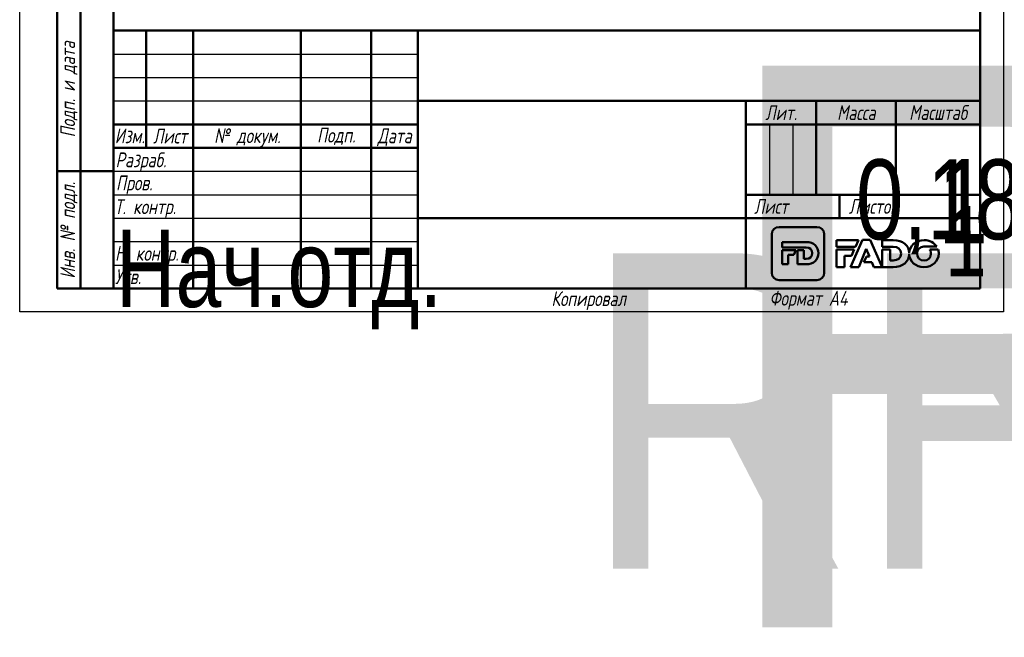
# Model space of a CAD drawing. Header units: millimetres. Extents: x -266 to 896, y -69 to 356.
# Tile 2 of 14: x 0 to 210, y -69 to 62. Entities that reach past the tile are written whole.
import ezdxf
from ezdxf.enums import TextEntityAlignment as Align

# ---------------------------------------------------------------- set-up
doc = ezdxf.new("R2018")
doc.units = ezdxf.units.MM
for name, color, linetype, lineweight in [('Заголовок (ГОСТ)', 7, 'Continuous', 50), ('Кромка (ГОСТ)', 7, 'Continuous', 50), ('Обозначение (ГОСТ)', 7, 'Continuous', 25), ('Эскизная геометрия (ГОСТ)', 7, 'Continuous', 50)]:
    doc.layers.add(name, color=color, linetype=linetype, lineweight=lineweight)
doc.styles.get("Standard").update_dxf_attribs({"font": 'GOST Common Italic.ttf'})
doc.styles.add('Альтернативный текст (ГОСТ)', font='txt', dxfattribs={"width": 0.8})

# ---------------------------------------------------------------- blocks, each defined once
blk = doc.blocks.new('ГОСТ - Доп. графы 1')
at = {"layer": 'Эскизная геометрия (ГОСТ)'}
for p, q in [((-12, 0), (-12, 145)), ((-12, 145), (0, 145)), ((-7, 145), (-7, 0)), ((-12, 110), (-7, 110)), ((-7, 110), (0, 110)), ((-12, 85), (-7, 85)), ((-7, 85), (0, 85)), ((-12, 60), (-7, 60)), ((-7, 60), (0, 60)), ((-12, 25), (-7, 25)), ((-7, 25), (0, 25)), ((0, 0), (-12, 0))]:
    blk.add_line(p, q, dxfattribs=at)
at = {"layer": 'Обозначение (ГОСТ)', "char_height": 3.17, "attachment_point": 5, "rotation": 90, "style": 'Альтернативный текст (ГОСТ)'}
for s, insert, width in [('\\fGOST Common|b0|i1;\\H3.1700;Подп. и дата', (-9.37, 127.41), 34.7679), ('\\fGOST Common|b0|i1;\\H3.1700;Инв. № дубл.', (-8.95, 97.55), 24.8438), ('\\fGOST Common|b0|i1;\\H3.1700;Взам. инв. №', (-9.58, 72.53), 24.8669), ('\\fGOST Common|b0|i1;\\H3.1700;Подп. и дата', (-9.5, 42.47), 35.1486), ('\\fGOST Common|b0|i1;\\H3.1700;Инв. № подл.', (-9.5, 12.41), 24.9618)]:
    blk.add_mtext(s, dxfattribs=dict(at, insert=insert, width=width))
at = {"layer": 'Обозначение (ГОСТ)', "lineweight": 30, "width": 0.8, "flags": 17}
for tag, p in [('Подп._и_дата_2', (-3.53, 127.51)), ('Инв._номер_дубликата', (-3.41, 97.47)), ('Взамен_инв._номера', (-3.46, 72.53)), ('Подп._и_дата_1', (-3.42, 42.35)), ('ИНВЕНТАРНЫЙ_НОМЕР', (-3.33, 12.68))]:
    blk.add_attdef(tag, text='', height=3.17, rotation=90, dxfattribs=at).set_placement(p, align=Align.MIDDLE_CENTER)
blk = doc.blocks.new('Основные надписи ГОСТ - Форма 1')
at = {"layer": 'Заголовок (ГОСТ)'}
for p, q in [((0, 55), (185, 55)), ((0, 0), (0, 55)), ((0, 0), (0, 55)), ((7, 55), (7, 30)), ((17, 55), (17, 0)), ((40, 55), (40, 0)), ((55, 55), (55, 0)), ((65, 55), (65, 0)), ((185, 0), (185, 55)), ((65, 40), (185, 40)), ((135, 40), (135, 0)), ((150, 40), (150, 20)), ((167, 40), (167, 20)), ((0, 35), (65, 35)), ((135, 35), (185, 35)), ((0, 30), (65, 30)), ((135, 20), (185, 20)), ((155, 20), (155, 15)), ((65, 15), (185, 15)), ((185, 0), (0, 0))]:
    blk.add_line(p, q, dxfattribs=at)
at = {"layer": 'Заголовок (ГОСТ)', "linetype": 'Continuous', "lineweight": 25}
for p, q in [((0, 50), (65, 50)), ((0, 45), (65, 45)), ((0, 40), (65, 40)), ((140, 35), (140, 20)), ((145, 35), (145, 20)), ((0, 25), (65, 25)), ((0, 20), (65, 20)), ((0, 15), (65, 15)), ((0, 10), (65, 10)), ((0, 5), (65, 5))]:
    blk.add_line(p, q, dxfattribs=at)
at = {"layer": 'Заголовок (ГОСТ)', "char_height": 3.17, "style": 'Альтернативный текст (ГОСТ)'}
for s, insert, width, attachment_point in [('\\fGOST Common|b0|i1;\\H3.1700;Лит.', (142.52, 37.49), 14.9766, 5), ('\\fGOST Common|b0|i1;\\H3.1700;Масса', (158.55, 37.51), 16.9878, 5), ('\\fGOST Common|b0|i1;\\H3.1700;Масштаб', (176.02, 37.53), 17.8316, 5), ('\\fGOST Common|b0|i1;\\H3.1700;Изм.', (3.5, 32.56), 6.9635, 5), ('\\fGOST Common|b0|i1;\\H3.1700;Лист', (12.1, 32.5), 10.0029, 5), ('\\A0;\\fGOST Common|b0|i1;\\H3.1700;№ докум.', (28.58, 32.16), 22.9069, 5), ('\\fGOST Common|b0|i1;\\H3.1700;Подп.', (47.56, 32.45), 14.879, 5), ('\\fGOST Common|b0|i1;\\H3.1700;Дата', (60.02, 32.24), 9.9614, 5), ('\\fGOST Common|b0|i1;\\H3.1700;Разраб.', (0.47, 27), 16.9971, 4), ('\\fGOST Common|b0|i1;\\H3.1700;Пров.', (0.56, 22.08), 17.0192, 4), ('\\A0;\\fGOST Common|b0|i1;\\H3.1700;Т. контр.', (0.23, 17.01), 16.9554, 4), ('\\fGOST Common|b0|i1;\\H3.1700;Лист', (140.37, 17.5), 10.5071, 5), ('\\fGOST Common|b0|i1;\\H3.1700;Листов', (162.21, 17.5), 14.3668, 5), ('\\A1;', (150.6, 17.54), 8.8313, 5), ('\\fGOST Common|b0|i1;\\H3.1700;Н. контр.', (0.36, 7.05), 16.9999, 4), ('\\fGOST Common|b0|i1;\\H3.1700;Утв.', (0.34, 2.52), 17.0083, 4), ('\\fGOST Common|b0|i1;\\H3.1700;Копировал', (93.48, -0.59), 19.7871, 1)]:
    blk.add_mtext(s, dxfattribs=dict(at, insert=insert, width=width, attachment_point=attachment_point))
at = {"layer": 'Заголовок (ГОСТ)', "lineweight": 30, "flags": 104}
for tag, height, width, p in [('Изм1', 2.89, 0.7, (3.51, 52.52)), ('Лист1', 2.89, 0.7, (12.03, 52.52)), ('Докум1', 2.89, 0.7, (28.54, 52.48)), ('Изм2', 2.89, 0.7, (3.5, 47.52)), ('Лист2', 2.89, 0.7, (12.01, 47.5)), ('Докум2', 2.89, 0.7, (28.53, 47.5)), ('Изм3', 2.89, 0.7, (3.5, 42.5)), ('Лист3', 2.89, 0.7, (12.01, 42.51)), ('Докум3', 2.89, 0.7, (28.51, 42.48)), ('Изм4', 2.89, 0.7, (3.51, 37.5)), ('Лист4', 2.89, 0.7, (12, 37.53)), ('Докум4', 2.89, 0.7, (28.51, 37.52)), ('НАИМЕНОВАНИЕ', 5, 0.8, (100.03, 29.98)), ('Литера', 3.5, 0.8, (137.52, 27.25)), ('Литера2', 3.5, 0.8, (142.51, 27.22)), ('Литера3', 3.5, 0.8, (147.52, 27.21)), ('Масса', 3.5, 0.8, (158.47, 27.53)), ('Масштаб', 3.5, 0.8, (176, 27.6)), ('Тип_документа', 3.17, 0.8, (100.08, 17.56)), ('Листов', 3.17, 0.8, (177.46, 17.58)), ('Материал_Класс', 3.5, 0.9, (100, 7.5))]:
    blk.add_attdef(tag, text='', height=height, dxfattribs=dict(at, width=width)).set_placement(p, align=Align.MIDDLE_CENTER)
for tag, height, width, p in [('Подп1', 2.89, 0.7, (40.01, 52.51)), ('Дата1', 2, 0.7, (55.01, 52.51)), ('Подп2', 2.89, 0.7, (40.01, 47.5)), ('Дата2', 2, 0.7, (55.01, 47.49)), ('Подп3', 2.89, 0.7, (40.01, 42.51)), ('Дата3', 2, 0.7, (55.02, 42.52)), ('Подп4', 2.89, 0.7, (40.01, 37.51)), ('Дата4', 2, 0.7, (55.02, 37.51)), ('АВТОР', 3.17, 0.8, (17.41, 27.49)), ('Разработал_Подп.', 2.89, 0.7, (40.05, 27.51)), ('ДАТА_СОЗДАНИЯ', 2, 0.7, (55.01, 27.51)), ('ПРОВЕРИЛ', 3.17, 0.8, (17.41, 22.53)), ('Проверил_Подп.', 2.89, 0.7, (40.05, 22.52)), ('ДАТА_ПРОВЕРКИ', 2, 0.7, (55.02, 22.51)), ('ТЕХНОЛОГ', 3.17, 0.8, (17.33, 17.54)), ('Технолог_Подп.', 2.89, 0.7, (40.05, 17.51)), ('Технолог_Дата', 2, 0.7, (55.01, 17.5)), ('НАЧ._ОТДЕЛА', 3.17, 0.8, (17.46, 12.45)), ('Руководитель_Подп.', 2.89, 0.7, (40.01, 12.5)), ('Руководитель_Дата', 2, 0.7, (55.01, 12.51)), ('Должность_руководителя', 3.17, 0.8, (0.52, 12.51)), ('НОРМОКОНТРОЛЬ', 3.17, 0.8, (17.37, 7.48)), ('Нормоконтроль_Подп.', 2.89, 0.7, (40.05, 7.52)), ('ДАТА_НОРМОКОНТРОЛЯ', 2, 0.7, (55.02, 7.51)), ('УТВЕРДИЛ', 3.17, 0.8, (17.4, 2.51)), ('Утвердил_Подп.', 2.89, 0.7, (40.05, 2.51)), ('ДАТА_УТВЕРЖДЕНИЯ', 2, 0.7, (55.01, 2.5))]:
    blk.add_attdef(tag, text='', height=height, dxfattribs=dict(at, width=width)).set_placement(p, align=Align.MIDDLE_LEFT)
for tag, height, p in [('ОБОЗНАЧЕНИЕ', 5, (125.33, 47.56)), ('ОРГАНИЗАЦИЯ', 3.5, (160.02, 7.6))]:
    blk.add_attdef(tag, text='', height=height, dxfattribs=at).set_placement(p, align=Align.MIDDLE_CENTER)
at = {"layer": 'Заголовок (ГОСТ)', "lineweight": 30, "width": 0.9, "flags": 104}
for tag, p in [('Материал_Наим.', (133.71, 9.75)), ('Материал_ГОСТ', (134.04, 4.06))]:
    blk.add_attdef(tag, text='', height=3.5, dxfattribs=at).set_placement(p, align=Align.MIDDLE_RIGHT)
blk = doc.blocks.new('Рамки ГОСТ_ граница 297x210')
at = {"layer": 'Кромка (ГОСТ)', "lineweight": 25}
for p, q in [((0, 0), (0, 297)), ((210, 297), (210, 0)), ((210, 0), (0, 0))]:
    blk.add_line(p, q, dxfattribs=at)
at = {"layer": 'Кромка (ГОСТ)'}
for p, q in [((20, 292), (20, 5)), ((205, 5), (205, 292)), ((20, 5), (205, 5))]:
    blk.add_line(p, q, dxfattribs=at)
at = {"layer": 'Кромка (ГОСТ)', "insert": (160, 4.5), "char_height": 3.17, "attachment_point": 1, "style": 'Альтернативный текст (ГОСТ)'}
blk.add_mtext('\\A1;\\fGOST Common|b0|i1;\\H3.1700;Формат A4', dxfattribs=at)

msp = doc.modelspace()

# ---------------------------------------------------------------- linework, layer by layer
at = {"layer": 'Эскизная геометрия (ГОСТ)', "linetype": 'Continuous'}
for p, q in [((170.16, 18.11), (162.06, 18.11)), ((160.5, 16.54), (160.5, 8.36)), ((162.71, 14.89), (162.71, 13.74)), ((167.84, 14.89), (162.71, 14.89)), ((171.72, 8.36), (171.72, 16.54)), ((162.71, 13.74), (167.86, 13.74)), ((162.71, 13.2), (162.71, 10.16)), ((165.62, 13.2), (162.71, 13.2)), ((165.19, 12.18), (165.62, 13.2)), ((167.33, 13.2), (166.03, 13.2)), ((166.03, 13.2), (166.03, 10.16)), ((167.33, 11.32), (167.33, 13.2)), ((164.01, 10.16), (164.01, 12.18)), ((164.01, 12.18), (165.19, 12.18)), ((167.86, 11.32), (167.33, 11.32)), ((162.71, 10.16), (164.01, 10.16)), ((166.03, 10.16), (167.81, 10.16)), ((162.06, 6.79), (170.16, 6.79))]:
    msp.add_line(p, q, dxfattribs=at)
at = {"layer": 'Эскизная геометрия (ГОСТ)'}
for p, q in [((174.34, 15.3), (174.34, 13.91)), ((179, 15.3), (174.34, 15.3)), ((179.88, 15.35), (177.3, 9.56)), ((178.37, 13.91), (179, 15.3)), ((181.5, 15.35), (179.88, 15.35)), ((184.09, 9.56), (181.5, 15.35)), ((184.09, 15.3), (184.09, 13.91)), ((186.43, 15.3), (184.09, 15.3)), ((174.34, 13.91), (178.37, 13.91)), ((174.34, 13.29), (174.34, 9.56)), ((178.1, 13.29), (174.34, 13.29)), ((177.51, 11.98), (178.1, 13.29)), ((179.07, 9.56), (180.68, 13.46)), ((180.68, 13.46), (181.36, 11.83)), ((184.09, 13.91), (186.45, 13.91)), ((184.09, 13.29), (184.09, 9.57)), ((185.77, 13.29), (184.09, 13.29)), ((185.77, 10.98), (185.77, 13.29)), ((192.99, 13.92), (195.71, 13.92)), ((196.01, 13.29), (194.23, 13.29)), ((176.02, 9.56), (176.02, 11.98)), ((176.02, 11.98), (177.51, 11.98)), ((180.7, 11.83), (180.19, 10.59)), ((180.19, 10.59), (181.84, 10.59)), ((181.36, 11.83), (180.7, 11.83)), ((181.84, 10.59), (182.28, 9.56)), ((186.45, 10.98), (185.77, 10.98)), ((189.85, 12.54), (189.85, 12.54)), ((189.85, 12.35), (189.85, 12.35)), ((174.34, 9.56), (176.02, 9.56)), ((177.3, 9.56), (179.07, 9.56)), ((182.28, 9.56), (184.09, 9.56)), ((184.09, 9.57), (186.39, 9.57))]:
    msp.add_line(p, q, dxfattribs=at)
at = {"layer": 'Эскизная геометрия (ГОСТ)', "linetype": 'Continuous'}
for points in [[(162.06, 18.11), (161.2, 18.11), (160.5, 17.4), (160.5, 16.54)], [(171.72, 16.54), (171.72, 17.4), (171.02, 18.11), (170.16, 18.11)], [(170.48, 12.54), (170.48, 13.92), (169.51, 14.89), (167.84, 14.89)], [(167.86, 13.74), (168.63, 13.74), (169.15, 13.29), (169.15, 12.53)], [(167.81, 10.16), (169.5, 10.16), (170.48, 11.17), (170.48, 12.54)], [(169.15, 12.53), (169.15, 11.76), (168.63, 11.32), (167.86, 11.32)], [(160.5, 8.36), (160.5, 7.5), (161.2, 6.79), (162.06, 6.79)], [(170.16, 6.79), (171.02, 6.79), (171.72, 7.5), (171.72, 8.36)]]:
    msp.add_open_spline(points, degree=3, dxfattribs=at)
at = {"layer": 'Эскизная геометрия (ГОСТ)'}
for points in [[(189.85, 12.54), (189.8, 14.17), (188.55, 15.3), (186.43, 15.3)], [(193, 15.3), (191.24, 15.3), (189.91, 14.08), (189.85, 12.54)], [(195.71, 13.92), (195.17, 14.75), (194.19, 15.3), (193, 15.3)], [(186.45, 13.91), (187.46, 13.91), (188.12, 13.36), (188.12, 12.44)], [(191.51, 12.43), (191.51, 13.24), (192.1, 13.92), (192.99, 13.92)], [(194.23, 13.29), (194.4, 13.04), (194.49, 12.74), (194.49, 12.43)], [(196.14, 12.43), (196.14, 12.73), (196.1, 13.02), (196.01, 13.29)], [(186.39, 9.57), (188.53, 9.57), (189.8, 10.75), (189.85, 12.35)], [(188.12, 12.44), (188.12, 11.5), (187.46, 10.98), (186.45, 10.98)], [(189.85, 12.35), (189.89, 10.78), (191.21, 9.55), (192.99, 9.55)], [(193, 10.94), (192.12, 10.94), (191.51, 11.63), (191.51, 12.43)], [(192.99, 9.55), (194.79, 9.55), (196.14, 10.84), (196.14, 12.43)], [(194.49, 12.43), (194.49, 11.62), (193.9, 10.94), (193, 10.94)]]:
    msp.add_open_spline(points, degree=3, dxfattribs=at)

# ---------------------------------------------------------------- block references
for name, p in [('Рамки ГОСТ_ граница 297x210', (0, 0)), ('ГОСТ - Доп. графы 1', (20, 5))]:
    msp.add_blockref(name, p)
ref = msp.add_blockref('Основные надписи ГОСТ - Форма 1', (20, 5))
lines = msp.add_mtext('\\W0.8000;Нач.отд.', dxfattribs={"layer": 'Заголовок (ГОСТ)', "insert": (20.52, 17.51), "char_height": 16.476, "attachment_point": 1})
ref.add_attrib('Должность_руководителя', '', (20.52, 17.51), dxfattribs={"flags": 104}).embed_mtext(lines)
lines = msp.add_mtext('\\W0.8000;', dxfattribs={"layer": 'Заголовок (ГОСТ)', "insert": (37.41, 32.49), "char_height": 22.593, "attachment_point": 1})
ref.add_attrib('АВТОР', '', (37.41, 32.49), dxfattribs={"flags": 104}).embed_mtext(lines)
lines = msp.add_mtext('\\W0.8000;', dxfattribs={"layer": 'Заголовок (ГОСТ)', "insert": (37.41, 27.53), "char_height": 22.552, "attachment_point": 1})
ref.add_attrib('ПРОВЕРИЛ', '', (37.41, 27.53), dxfattribs={"flags": 104}).embed_mtext(lines)
lines = msp.add_mtext('\\W0.8000;', dxfattribs={"layer": 'Заголовок (ГОСТ)', "insert": (37.33, 22.54), "char_height": 22.671, "attachment_point": 1})
ref.add_attrib('ТЕХНОЛОГ', '', (37.33, 22.54), dxfattribs={"flags": 104}).embed_mtext(lines)
lines = msp.add_mtext('\\W0.8000;', dxfattribs={"layer": 'Заголовок (ГОСТ)', "insert": (37.46, 17.45), "char_height": 22.555, "attachment_point": 1})
ref.add_attrib('НАЧ._ОТДЕЛА', '', (37.46, 17.45), dxfattribs={"flags": 104}).embed_mtext(lines)
lines = msp.add_mtext('\\W0.8000;', dxfattribs={"layer": 'Заголовок (ГОСТ)', "insert": (37.37, 12.48), "char_height": 22.669, "attachment_point": 1})
ref.add_attrib('НОРМОКОНТРОЛЬ', '', (37.37, 12.48), dxfattribs={"flags": 104}).embed_mtext(lines)
lines = msp.add_mtext('\\W0.8000;', dxfattribs={"layer": 'Заголовок (ГОСТ)', "insert": (37.4, 7.51), "char_height": 22.613, "attachment_point": 1})
ref.add_attrib('УТВЕРДИЛ', '', (37.4, 7.51), dxfattribs={"flags": 104}).embed_mtext(lines)
lines = msp.add_mtext('RFT01 16', dxfattribs={"layer": 'Заголовок (ГОСТ)', "insert": (145.33, 52.56), "char_height": 119.843, "attachment_point": 1})
ref.add_attrib('ОБОЗНАЧЕНИЕ', '', (145.33, 52.56), dxfattribs={"flags": 104}).embed_mtext(lines)
lines = msp.add_mtext('\\W0.8000;', dxfattribs={"layer": 'Заголовок (ГОСТ)', "insert": (120.03, 34.98), "char_height": 69.609, "attachment_point": 1})
ref.add_attrib('НАИМЕНОВАНИЕ', '', (120.03, 34.98), dxfattribs={"flags": 104}).embed_mtext(lines)
lines = msp.add_mtext('\\W0.8000;', dxfattribs={"layer": 'Заголовок (ГОСТ)', "insert": (120.08, 22.56), "char_height": 69.703, "attachment_point": 1})
ref.add_attrib('Тип_документа', '', (120.08, 22.56), dxfattribs={"flags": 104}).embed_mtext(lines)
lines = msp.add_mtext('\\W0.9000;RFT01 16 30.03.2020', dxfattribs={"layer": 'Заголовок (ГОСТ)', "insert": (120, 12.5), "char_height": 67.2576, "attachment_point": 1})
ref.add_attrib('Материал_Класс', '', (120, 12.5), dxfattribs={"flags": 104}).embed_mtext(lines)
lines = msp.add_mtext('\\W0.9000;', dxfattribs={"layer": 'Заголовок (ГОСТ)', "insert": (153.71, 14.75), "char_height": 66.975, "attachment_point": 1})
ref.add_attrib('Материал_Наим.', '', (153.71, 14.75), dxfattribs={"flags": 104}).embed_mtext(lines)
lines = msp.add_mtext('\\W0.9000;', dxfattribs={"layer": 'Заголовок (ГОСТ)', "insert": (154.04, 9.06), "char_height": 66.753, "attachment_point": 1})
ref.add_attrib('Материал_ГОСТ', '', (154.04, 9.06), dxfattribs={"flags": 104}).embed_mtext(lines)
lines = msp.add_mtext('\\W0.8000;', dxfattribs={"layer": 'Заголовок (ГОСТ)', "insert": (157.52, 32.25), "char_height": 5.029, "attachment_point": 1})
ref.add_attrib('Литера', '', (157.52, 32.25), dxfattribs={"flags": 104}).embed_mtext(lines)
lines = msp.add_mtext('\\W0.8000;', dxfattribs={"layer": 'Заголовок (ГОСТ)', "insert": (162.51, 32.22), "char_height": 5.029, "attachment_point": 1})
ref.add_attrib('Литера2', '', (162.51, 32.22), dxfattribs={"flags": 104}).embed_mtext(lines)
lines = msp.add_mtext('\\W0.8000;', dxfattribs={"layer": 'Заголовок (ГОСТ)', "insert": (167.52, 32.21), "char_height": 5.017, "attachment_point": 1})
ref.add_attrib('Литера3', '', (167.52, 32.21), dxfattribs={"flags": 104}).embed_mtext(lines)
lines = msp.add_mtext('\\W0.8000;0,187', dxfattribs={"layer": 'Заголовок (ГОСТ)', "insert": (178.47, 32.53), "char_height": 17.0435, "attachment_point": 1})
ref.add_attrib('Масса', '', (178.47, 32.53), dxfattribs={"flags": 104}).embed_mtext(lines)
lines = msp.add_mtext('\\W0.8000;1 : 1', dxfattribs={"layer": 'Заголовок (ГОСТ)', "insert": (196, 32.6), "char_height": 17.9476, "attachment_point": 1})
ref.add_attrib('Масштаб', '', (196, 32.6), dxfattribs={"flags": 104}).embed_mtext(lines)
lines = msp.add_mtext('\\W0.8000;1', dxfattribs={"layer": 'Заголовок (ГОСТ)', "insert": (197.46, 22.58), "char_height": 14.965, "attachment_point": 1})
ref.add_attrib('Листов', '', (197.46, 22.58), dxfattribs={"flags": 104}).embed_mtext(lines)
lines = msp.add_mtext('\\W0.7000;', dxfattribs={"layer": 'Заголовок (ГОСТ)', "insert": (75.01, 57.51), "char_height": 9.984, "attachment_point": 1})
ref.add_attrib('Дата1', '', (75.01, 57.51), dxfattribs={"flags": 104}).embed_mtext(lines)
lines = msp.add_mtext('\\W0.7000;', dxfattribs={"layer": 'Заголовок (ГОСТ)', "insert": (75.01, 52.49), "char_height": 9.984, "attachment_point": 1})
ref.add_attrib('Дата2', '', (75.01, 52.49), dxfattribs={"flags": 104}).embed_mtext(lines)
lines = msp.add_mtext('\\W0.7000;', dxfattribs={"layer": 'Заголовок (ГОСТ)', "insert": (75.02, 47.52), "char_height": 9.971, "attachment_point": 1})
ref.add_attrib('Дата3', '', (75.02, 47.52), dxfattribs={"flags": 104}).embed_mtext(lines)
lines = msp.add_mtext('\\W0.7000;', dxfattribs={"layer": 'Заголовок (ГОСТ)', "insert": (75.02, 42.51), "char_height": 9.989, "attachment_point": 1})
ref.add_attrib('Дата4', '', (75.02, 42.51), dxfattribs={"flags": 104}).embed_mtext(lines)
lines = msp.add_mtext('\\W0.7000;', dxfattribs={"layer": 'Заголовок (ГОСТ)', "insert": (75.01, 32.51), "char_height": 9.98, "attachment_point": 1})
ref.add_attrib('ДАТА_СОЗДАНИЯ', '', (75.01, 32.51), dxfattribs={"flags": 104}).embed_mtext(lines)
lines = msp.add_mtext('\\W0.7000;', dxfattribs={"layer": 'Заголовок (ГОСТ)', "insert": (75.02, 27.51), "char_height": 9.958, "attachment_point": 1})
ref.add_attrib('ДАТА_ПРОВЕРКИ', '', (75.02, 27.51), dxfattribs={"flags": 104}).embed_mtext(lines)
lines = msp.add_mtext('\\W0.7000;', dxfattribs={"layer": 'Заголовок (ГОСТ)', "insert": (75.01, 22.5), "char_height": 9.986, "attachment_point": 1})
ref.add_attrib('Технолог_Дата', '', (75.01, 22.5), dxfattribs={"flags": 104}).embed_mtext(lines)
lines = msp.add_mtext('\\W0.7000;', dxfattribs={"layer": 'Заголовок (ГОСТ)', "insert": (75.01, 17.51), "char_height": 9.99, "attachment_point": 1})
ref.add_attrib('Руководитель_Дата', '', (75.01, 17.51), dxfattribs={"flags": 104}).embed_mtext(lines)
lines = msp.add_mtext('\\W0.7000;', dxfattribs={"layer": 'Заголовок (ГОСТ)', "insert": (75.02, 12.51), "char_height": 9.982, "attachment_point": 1})
ref.add_attrib('ДАТА_НОРМОКОНТРОЛЯ', '', (75.02, 12.51), dxfattribs={"flags": 104}).embed_mtext(lines)
lines = msp.add_mtext('\\W0.7000;', dxfattribs={"layer": 'Заголовок (ГОСТ)', "insert": (75.01, 7.5), "char_height": 9.997, "attachment_point": 1})
ref.add_attrib('ДАТА_УТВЕРЖДЕНИЯ', '', (75.01, 7.5), dxfattribs={"flags": 104}).embed_mtext(lines)
lines = msp.add_mtext('\\W0.7000;', dxfattribs={"layer": 'Заголовок (ГОСТ)', "insert": (60.01, 57.51), "char_height": 14.92, "attachment_point": 1})
ref.add_attrib('Подп1', '', (60.01, 57.51), dxfattribs={"flags": 104}).embed_mtext(lines)
lines = msp.add_mtext('\\W0.7000;', dxfattribs={"layer": 'Заголовок (ГОСТ)', "insert": (60.01, 52.5), "char_height": 14.986, "attachment_point": 1})
ref.add_attrib('Подп2', '', (60.01, 52.5), dxfattribs={"flags": 104}).embed_mtext(lines)
lines = msp.add_mtext('\\W0.7000;', dxfattribs={"layer": 'Заголовок (ГОСТ)', "insert": (60.01, 47.51), "char_height": 14.986, "attachment_point": 1})
ref.add_attrib('Подп3', '', (60.01, 47.51), dxfattribs={"flags": 104}).embed_mtext(lines)
lines = msp.add_mtext('\\W0.7000;', dxfattribs={"layer": 'Заголовок (ГОСТ)', "insert": (60.01, 42.51), "char_height": 14.966, "attachment_point": 1})
ref.add_attrib('Подп4', '', (60.01, 42.51), dxfattribs={"flags": 104}).embed_mtext(lines)
lines = msp.add_mtext('\\W0.7000;', dxfattribs={"layer": 'Заголовок (ГОСТ)', "insert": (60.05, 32.51), "char_height": 14.96, "attachment_point": 1})
ref.add_attrib('Разработал_Подп.', '', (60.05, 32.51), dxfattribs={"flags": 104}).embed_mtext(lines)
lines = msp.add_mtext('\\W0.7000;', dxfattribs={"layer": 'Заголовок (ГОСТ)', "insert": (60.05, 27.52), "char_height": 14.94, "attachment_point": 1})
ref.add_attrib('Проверил_Подп.', '', (60.05, 27.52), dxfattribs={"flags": 104}).embed_mtext(lines)
lines = msp.add_mtext('\\W0.7000;', dxfattribs={"layer": 'Заголовок (ГОСТ)', "insert": (60.05, 22.51), "char_height": 14.94, "attachment_point": 1})
ref.add_attrib('Технолог_Подп.', '', (60.05, 22.51), dxfattribs={"flags": 104}).embed_mtext(lines)
lines = msp.add_mtext('\\W0.7000;', dxfattribs={"layer": 'Заголовок (ГОСТ)', "insert": (60.01, 17.5), "char_height": 14.98, "attachment_point": 1})
ref.add_attrib('Руководитель_Подп.', '', (60.01, 17.5), dxfattribs={"flags": 104}).embed_mtext(lines)
lines = msp.add_mtext('\\W0.7000;', dxfattribs={"layer": 'Заголовок (ГОСТ)', "insert": (60.05, 12.52), "char_height": 14.94, "attachment_point": 1})
ref.add_attrib('Нормоконтроль_Подп.', '', (60.05, 12.52), dxfattribs={"flags": 104}).embed_mtext(lines)
lines = msp.add_mtext('\\W0.7000;', dxfattribs={"layer": 'Заголовок (ГОСТ)', "insert": (60.05, 7.51), "char_height": 14.96, "attachment_point": 1})
ref.add_attrib('Утвердил_Подп.', '', (60.05, 7.51), dxfattribs={"flags": 104}).embed_mtext(lines)
lines = msp.add_mtext('\\W0.7000;', dxfattribs={"layer": 'Заголовок (ГОСТ)', "insert": (48.54, 57.48), "char_height": 22.947, "attachment_point": 1})
ref.add_attrib('Докум1', '', (48.54, 57.48), dxfattribs={"flags": 104}).embed_mtext(lines)
lines = msp.add_mtext('\\W0.7000;', dxfattribs={"layer": 'Заголовок (ГОСТ)', "insert": (48.53, 52.5), "char_height": 22.978, "attachment_point": 1})
ref.add_attrib('Докум2', '', (48.53, 52.5), dxfattribs={"flags": 104}).embed_mtext(lines)
lines = msp.add_mtext('\\W0.7000;', dxfattribs={"layer": 'Заголовок (ГОСТ)', "insert": (48.51, 47.48), "char_height": 22.947, "attachment_point": 1})
ref.add_attrib('Докум3', '', (48.51, 47.48), dxfattribs={"flags": 104}).embed_mtext(lines)
lines = msp.add_mtext('\\W0.7000;', dxfattribs={"layer": 'Заголовок (ГОСТ)', "insert": (48.51, 42.52), "char_height": 22.974, "attachment_point": 1})
ref.add_attrib('Докум4', '', (48.51, 42.52), dxfattribs={"flags": 104}).embed_mtext(lines)
lines = msp.add_mtext('\\W0.7000;', dxfattribs={"layer": 'Заголовок (ГОСТ)', "insert": (32.03, 57.52), "char_height": 9.993, "attachment_point": 1})
ref.add_attrib('Лист1', '', (32.03, 57.52), dxfattribs={"flags": 104}).embed_mtext(lines)
lines = msp.add_mtext('\\W0.7000;', dxfattribs={"layer": 'Заголовок (ГОСТ)', "insert": (32.01, 52.5), "char_height": 9.978, "attachment_point": 1})
ref.add_attrib('Лист2', '', (32.01, 52.5), dxfattribs={"flags": 104}).embed_mtext(lines)
lines = msp.add_mtext('\\W0.7000;', dxfattribs={"layer": 'Заголовок (ГОСТ)', "insert": (32.01, 47.51), "char_height": 9.978, "attachment_point": 1})
ref.add_attrib('Лист3', '', (32.01, 47.51), dxfattribs={"flags": 104}).embed_mtext(lines)
lines = msp.add_mtext('\\W0.7000;', dxfattribs={"layer": 'Заголовок (ГОСТ)', "insert": (32, 42.53), "char_height": 9.994, "attachment_point": 1})
ref.add_attrib('Лист4', '', (32, 42.53), dxfattribs={"flags": 104}).embed_mtext(lines)
lines = msp.add_mtext('\\W0.7000;', dxfattribs={"layer": 'Заголовок (ГОСТ)', "insert": (23.51, 57.52), "char_height": 7.004, "attachment_point": 1})
ref.add_attrib('Изм1', '', (23.51, 57.52), dxfattribs={"flags": 104}).embed_mtext(lines)
lines = msp.add_mtext('\\W0.7000;', dxfattribs={"layer": 'Заголовок (ГОСТ)', "insert": (23.5, 52.52), "char_height": 6.988, "attachment_point": 1})
ref.add_attrib('Изм2', '', (23.5, 52.52), dxfattribs={"flags": 104}).embed_mtext(lines)
lines = msp.add_mtext('\\W0.7000;', dxfattribs={"layer": 'Заголовок (ГОСТ)', "insert": (23.5, 47.5), "char_height": 7.02, "attachment_point": 1})
ref.add_attrib('Изм3', '', (23.5, 47.5), dxfattribs={"flags": 104}).embed_mtext(lines)
lines = msp.add_mtext('\\W0.7000;', dxfattribs={"layer": 'Заголовок (ГОСТ)', "insert": (23.51, 42.5), "char_height": 7.004, "attachment_point": 1})
ref.add_attrib('Изм4', '', (23.51, 42.5), dxfattribs={"flags": 104}).embed_mtext(lines)

doc.saveas('drawing.dxf')
